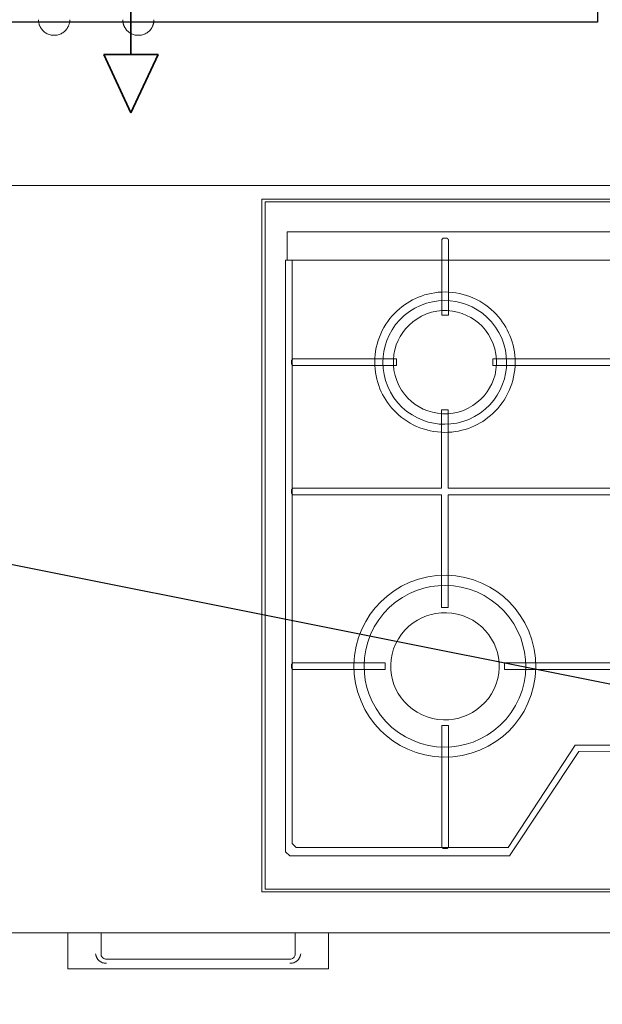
# Model space of a CAD drawing. Header units: millimetres. Extents: x -37728 to 44100, y 631619 to 691915.
# Tile 23 of 256: x -32851 to -32423, y 662305 to 663030. Entities that reach past the tile are written whole.
import ezdxf
from ezdxf import colors
from ezdxf.entities.mleader import LeaderData, LeaderLine
from ezdxf.lldxf.tags import DXFTag
from ezdxf.math import Vec2, Vec3

# ---------------------------------------------------------------- set-up
doc = ezdxf.new("R2010")
doc.units = ezdxf.units.MM
doc.layers.add('_XREF', color=7, linetype='Continuous')
doc.layers.add('IS_Opisy_działek_Wodociag', color=7, linetype='SOLID')
for name, color, linetype, lineweight in [('A-DETL', 252, 'Continuous', 5), ('A-GENM', 252, 'Continuous', 5), ('A-GLAZ', 252, 'Continuous', 5), ('G-IMPT', 252, 'Continuous', 5), ('I-FURN', 252, 'Continuous', 5), ('ins-opisy', 7, 'Continuous', 25), ('Q-SPCQ', 252, 'Continuous', 5)]:
    doc.layers.add(name, color=color, linetype=linetype, lineweight=lineweight)
doc.styles.get("Standard").update_dxf_attribs({"font": 'arial.ttf'})
tags = doc.linetypes.add('SOLID', pattern=[10, 10, 0]).pattern_tags.tags
tags[6:7] = [DXFTag(74, 4), DXFTag(75, 0), DXFTag(340, '0'), DXFTag(46, 0.0), DXFTag(50, 0.0), DXFTag(44, 0.0), DXFTag(45, 0.0)]
tags[4:5] = [DXFTag(74, 4), DXFTag(75, 0), DXFTag(340, '0'), DXFTag(46, 0.0), DXFTag(50, 0.0), DXFTag(44, 0.0), DXFTag(45, 0.0)]

# ---------------------------------------------------------------- blocks, each defined once
blk = doc.blocks.new('Modele ogólne 2 - Modele ogólne 1-9019300-__-00_00 Przyziemie PB')
at = {"layer": 'A-GENM', "color": 252}
blk.add_line((63628.875, 66141.592), (63892.187, 66141.592), dxfattribs=at)
blk = doc.blocks.new('Windows_S9000-Double-Vent-Window-with-Sashbars - O3 Windows_S9000-Double-Vent-Window-with-Sashbars 2-9090604-__-00_00 Przyziemie PB')
at = {"layer": 'A-GLAZ', "color": 252}
blk.add_line((-69, -23.4), (69, -23.4), dxfattribs=at)
for points, knots in [([(-4.25, -11.2), (-4.25, -11.225), (-4.248, -11.275), (-4.241, -11.35), (-4.229, -11.425), (-4.212, -11.498), (-4.19, -11.569), (-4.163, -11.64), (-4.132, -11.709), (-4.097, -11.775), (-4.057, -11.839), (-3.998, -11.921), (-3.932, -11.997), (-3.859, -12.065), (-3.781, -12.129), (-3.677, -12.199), (-3.541, -12.265), (-3.351, -12.33), (-3.2, -12.35), (-3.1, -12.35)], [0.5, 0.5, 0.5, 0.5, 0.5208333, 0.5416667, 0.5625, 0.5833333, 0.6041667, 0.625, 0.6458333, 0.6666667, 0.6875, 0.7083333, 0.75, 0.7708333, 0.7916667, 0.8333333, 0.875, 0.9166667, 1, 1, 1, 1]), ([(-3.1, -12.35), (-3, -12.35), (-2.849, -12.33), (-2.659, -12.265), (-2.523, -12.199), (-2.419, -12.129), (-2.341, -12.065), (-2.268, -11.997), (-2.185, -11.902), (-2.115, -11.797), (-2.068, -11.709), (-2.037, -11.64), (-2.01, -11.569), (-1.988, -11.498), (-1.971, -11.425), (-1.959, -11.35), (-1.952, -11.275), (-1.95, -11.225), (-1.95, -11.2)], [0, 0, 0, 0, 0.0833333, 0.125, 0.1666667, 0.2083333, 0.2291667, 0.25, 0.2916667, 0.3333333, 0.3541667, 0.375, 0.3958333, 0.4166667, 0.4375, 0.4583333, 0.4791667, 0.5, 0.5, 0.5, 0.5]), ([(1.95, -11.2), (1.95, -11.225), (1.952, -11.275), (1.959, -11.35), (1.971, -11.425), (1.988, -11.498), (2.01, -11.569), (2.037, -11.64), (2.068, -11.709), (2.103, -11.775), (2.143, -11.839), (2.202, -11.921), (2.268, -11.997), (2.341, -12.065), (2.419, -12.129), (2.523, -12.199), (2.659, -12.265), (2.849, -12.33), (3, -12.35), (3.1, -12.35)], [0.5, 0.5, 0.5, 0.5, 0.5208333, 0.5416667, 0.5625, 0.5833333, 0.6041667, 0.625, 0.6458333, 0.6666667, 0.6875, 0.7083333, 0.75, 0.7708333, 0.7916667, 0.8333333, 0.875, 0.9166667, 1, 1, 1, 1]), ([(3.1, -12.35), (3.2, -12.35), (3.351, -12.33), (3.541, -12.265), (3.677, -12.199), (3.781, -12.129), (3.859, -12.065), (3.932, -11.997), (4.015, -11.902), (4.085, -11.797), (4.132, -11.709), (4.163, -11.64), (4.19, -11.569), (4.212, -11.498), (4.229, -11.425), (4.241, -11.35), (4.248, -11.275), (4.25, -11.225), (4.25, -11.2)], [0, 0, 0, 0, 0.0833333, 0.125, 0.1666667, 0.2083333, 0.2291667, 0.25, 0.2916667, 0.3333333, 0.3541667, 0.375, 0.3958333, 0.4166667, 0.4375, 0.4583333, 0.4791667, 0.5, 0.5, 0.5, 0.5])]:
    blk.add_open_spline(points, degree=3, knots=knots, dxfattribs=at)
blk = doc.blocks.new('MEBLE szafka kuchenna doł - 3 szuflady-V5-__-00_00 Przyziemie PB')
at = {"layer": 'G-IMPT', "color": 252}
for p, q in [((-6.737, 61.959), (6.763, 61.959)), ((-7.137, 60.009), (-7.137, 61.559)), ((-7.137, 60.629), (-7.137, 61.559)), ((-7.137, 60.629), (-7.137, 61.559)), ((7.163, 61.559), (7.163, 60.009)), ((7.163, 61.559), (7.163, 60.046)), ((7.163, 61.559), (7.163, 60.046))]:
    blk.add_line(p, q, dxfattribs=at)
at = {"layer": 'G-IMPT', "color": 252, "flags": 128}
for points in [[(-6.737, 61.959), (-6.807, 61.953), (-6.875, 61.934), (-6.938, 61.905), (-6.995, 61.865), (-7.043, 61.816), (-7.083, 61.759), (-7.112, 61.696), (-7.131, 61.629), (-7.137, 61.559)], [(-7.137, 61.559), (-7.131, 61.629), (-7.112, 61.696), (-7.083, 61.759), (-7.043, 61.816), (-6.995, 61.865), (-6.938, 61.905), (-6.875, 61.934), (-6.807, 61.953), (-6.737, 61.959)], [(-7.043, 61.816), (-7.083, 61.759), (-7.112, 61.696), (-7.131, 61.629), (-7.137, 61.559)], [(-7.137, 61.559), (-7.131, 61.629), (-7.112, 61.696), (-7.083, 61.759), (-7.043, 61.816)], [(-7.043, 61.816), (-7.083, 61.759), (-7.112, 61.696), (-7.131, 61.629), (-7.137, 61.559)], [(-7.137, 61.559), (-7.131, 61.629), (-7.112, 61.696), (-7.083, 61.759), (-7.043, 61.816)], [(-6.737, 61.959), (-6.807, 61.953), (-6.875, 61.934), (-6.938, 61.905)], [(-6.938, 61.905), (-6.875, 61.934), (-6.807, 61.953), (-6.737, 61.959)], [(-6.737, 61.959), (-6.807, 61.953), (-6.875, 61.934), (-6.938, 61.905)], [(-6.938, 61.905), (-6.875, 61.934), (-6.807, 61.953), (-6.737, 61.959)], [(7.163, 61.559), (7.157, 61.629), (7.139, 61.696), (7.109, 61.759), (7.07, 61.816), (7.021, 61.865), (6.964, 61.905), (6.901, 61.934), (6.833, 61.953), (6.763, 61.959)], [(6.763, 61.959), (6.833, 61.953), (6.901, 61.934), (6.964, 61.905), (7.021, 61.865), (7.07, 61.816), (7.109, 61.759), (7.139, 61.696), (7.157, 61.629), (7.163, 61.559)], [(6.964, 61.905), (6.901, 61.934), (6.833, 61.953), (6.763, 61.959)], [(6.763, 61.959), (6.833, 61.953), (6.901, 61.934), (6.964, 61.905)], [(6.964, 61.905), (6.901, 61.934), (6.833, 61.953), (6.763, 61.959)], [(6.763, 61.959), (6.833, 61.953), (6.901, 61.934), (6.964, 61.905)], [(7.163, 61.559), (7.157, 61.629), (7.139, 61.696), (7.109, 61.759), (7.07, 61.816)], [(7.07, 61.816), (7.109, 61.759), (7.139, 61.696), (7.157, 61.629), (7.163, 61.559)], [(7.163, 61.559), (7.157, 61.629), (7.139, 61.696), (7.109, 61.759), (7.07, 61.816)], [(7.07, 61.816), (7.109, 61.759), (7.139, 61.696), (7.157, 61.629), (7.163, 61.559)]]:
    blk.add_lwpolyline(points, dxfattribs=at)
at = {"layer": 'I-FURN', "color": 252}
for p, q in [((-9.587, 62.659), (9.613, 62.659)), ((-9.587, 62.659), (-9.587, 60.009)), ((9.613, 60.009), (9.613, 62.659))]:
    blk.add_line(p, q, dxfattribs=at)
for points, knots in [([(-6.737, 62.259), (-6.781, 62.258), (-6.874, 62.251), (-7.067, 62.206), (-7.236, 62.118), (-7.344, 62.006), (-7.391, 61.945), (-7.423, 61.892), (-7.446, 61.849), (-7.467, 61.807), (-7.49, 61.753), (-7.519, 61.667), (-7.532, 61.603), (-7.537, 61.559)], [0, 0, 0, 0, 0.125, 0.25, 0.5, 0.5625, 0.625, 0.6875, 0.71875, 0.75, 0.8125, 0.875, 1, 1, 1, 1]), ([(7.563, 61.559), (7.558, 61.603), (7.545, 61.667), (7.516, 61.753), (7.493, 61.807), (7.472, 61.849), (7.449, 61.892), (7.417, 61.945), (7.371, 62.006), (7.262, 62.118), (7.093, 62.206), (6.9, 62.251), (6.808, 62.258), (6.763, 62.259)], [0, 0, 0, 0, 0.125, 0.1875, 0.25, 0.28125, 0.3125, 0.375, 0.4375, 0.5, 0.75, 0.875, 1, 1, 1, 1])]:
    blk.add_open_spline(points, degree=3, knots=knots, dxfattribs=at)
for points in [[(-7.537, 61.559), (-7.518, 61.671), (-7.456, 61.868), (-7.291, 62.083), (-7.056, 62.218), (-6.851, 62.254), (-6.737, 62.259)], [(6.763, 62.259), (6.877, 62.254), (7.082, 62.218), (7.318, 62.083), (7.482, 61.868), (7.544, 61.671), (7.563, 61.559)]]:
    blk.add_open_spline(points, degree=3, dxfattribs=at)
blk = doc.blocks.new('Kitchen_Appliances_Electrolux_Electrolux-Gas-Hob-60-White - Name - _KGS6424W 949640646 France_-9228141-__-00_00 Przyziemie PB')
at = {"layer": 'G-IMPT', "color": 252, "flags": 128}
for points in [[(-29.75, 25.5), (-29.75, -25.5), (29.75, -25.5), (29.75, 25.5)], [(-29.517, -25.304), (29.517, -25.304), (29.517, 25.304), (-29.517, 25.304)], [(-27.9, 21.013), (-0.195, 21.013), (-0.195, 23.098), (-27.9, 23.098)], [(-28.006, -22.55), (-27.706, -22.85), (-11.538, -22.85), (-6.42, -15.157), (-0.49, -15.142), (-0.19, -14.842), (-0.19, 21.025), (-0.675, 21.025), (-0.675, -14.388), (-0.975, -14.688), (-6.687, -14.703), (-11.628, -22.237), (-27.221, -22.237), (-27.521, -21.937), (-27.521, 21.011), (-28.006, 21.011)], [(-21.447, 13.515), (-21.441, 13.253), (-21.423, 12.994), (-21.391, 12.738), (-21.348, 12.487), (-21.293, 12.241), (-21.226, 12.001), (-21.15, 11.767), (-21.064, 11.541), (-20.969, 11.323), (-20.865, 11.112), (-20.755, 10.91), (-20.635, 10.713), (-20.504, 10.519), (-20.363, 10.327), (-20.21, 10.139), (-20.046, 9.956), (-19.871, 9.779), (-19.685, 9.608), (-19.49, 9.445), (-19.284, 9.29), (-19.068, 9.144), (-18.844, 9.008), (-18.612, 8.883), (-18.372, 8.77), (-18.126, 8.668), (-17.874, 8.579), (-17.617, 8.503), (-17.357, 8.441), (-17.095, 8.392), (-16.831, 8.357), (-16.566, 8.335), (-16.303, 8.327), (-16.041, 8.333), (-15.781, 8.351), (-15.525, 8.383), (-15.274, 8.426), (-15.028, 8.481), (-14.788, 8.547), (-14.554, 8.624), (-14.328, 8.71), (-14.109, 8.805), (-13.899, 8.909), (-13.697, 9.019), (-13.5, 9.139), (-13.305, 9.269), (-13.114, 9.411), (-12.926, 9.564), (-12.743, 9.728), (-12.565, 9.903), (-12.395, 10.088), (-12.231, 10.284), (-12.076, 10.49), (-11.93, 10.705), (-11.795, 10.93), (-11.669, 11.162), (-11.556, 11.402), (-11.454, 11.648), (-11.365, 11.9), (-11.29, 12.156), (-11.227, 12.416), (-11.178, 12.678), (-11.143, 12.942), (-11.121, 13.207), (-11.114, 13.471), (-11.119, 13.733), (-11.138, 13.992), (-11.169, 14.248), (-11.212, 14.499), (-11.268, 14.745), (-11.334, 14.985), (-11.41, 15.219), (-11.497, 15.445), (-11.592, 15.663), (-11.695, 15.874), (-11.806, 16.076), (-11.925, 16.273), (-12.056, 16.467), (-12.198, 16.659), (-12.35, 16.847), (-12.514, 17.03), (-12.689, 17.207), (-12.875, 17.378), (-13.071, 17.541), (-13.277, 17.696), (-13.492, 17.842), (-13.716, 17.978), (-13.949, 18.103), (-14.188, 18.217), (-14.435, 18.318), (-14.686, 18.407), (-14.943, 18.483), (-15.203, 18.545), (-15.465, 18.594), (-15.729, 18.629), (-15.994, 18.651), (-16.258, 18.659), (-16.52, 18.653), (-16.779, 18.635), (-17.035, 18.603), (-17.286, 18.56), (-17.533, 18.505), (-17.773, 18.439), (-18.006, 18.362), (-18.232, 18.276), (-18.451, 18.181), (-18.661, 18.077), (-18.863, 17.967), (-19.06, 17.847), (-19.255, 17.717), (-19.447, 17.575), (-19.635, 17.422), (-19.818, 17.258), (-19.995, 17.083), (-20.166, 16.898), (-20.329, 16.702), (-20.484, 16.496), (-20.63, 16.281), (-20.766, 16.056), (-20.891, 15.824), (-21.004, 15.584), (-21.106, 15.338), (-21.195, 15.086), (-21.271, 14.83), (-21.333, 14.57), (-21.382, 14.308), (-21.417, 14.044), (-21.439, 13.779)], [(-20.834, 13.88), (-20.78, 14.287), (-20.689, 14.686), (-20.558, 15.089), (-20.385, 15.489), (-20.168, 15.88), (-19.908, 16.256), (-19.607, 16.608), (-19.268, 16.932), (-18.896, 17.22), (-18.496, 17.469), (-18.074, 17.674), (-17.639, 17.832), (-17.196, 17.945), (-16.754, 18.012), (-16.319, 18.035), (-15.895, 18.017), (-15.489, 17.963), (-15.09, 17.872), (-14.687, 17.741), (-14.287, 17.567), (-13.896, 17.351), (-13.52, 17.091), (-13.168, 16.79), (-12.844, 16.451), (-12.556, 16.079), (-12.307, 15.678), (-12.102, 15.257), (-11.943, 14.821), (-11.831, 14.379), (-11.764, 13.937), (-11.741, 13.501), (-11.759, 13.078), (-11.813, 12.672), (-11.904, 12.272), (-12.035, 11.87), (-12.209, 11.469), (-12.425, 11.078), (-12.685, 10.703), (-12.986, 10.35), (-13.325, 10.027), (-13.697, 9.738), (-14.098, 9.49), (-14.519, 9.285), (-14.955, 9.126), (-15.397, 9.013), (-15.839, 8.947), (-16.275, 8.924), (-16.698, 8.941), (-17.104, 8.996), (-17.504, 9.087), (-17.906, 9.218), (-18.306, 9.391), (-18.698, 9.608), (-19.073, 9.868), (-19.426, 10.168), (-19.749, 10.507), (-20.038, 10.88), (-20.286, 11.28), (-20.491, 11.702), (-20.65, 12.137), (-20.762, 12.58), (-20.829, 13.022), (-20.852, 13.457)], [(-20.073, 13.283), (-20.032, 12.894), (-19.95, 12.51), (-19.829, 12.136), (-19.67, 11.779), (-19.479, 11.443), (-19.257, 11.133), (-19.012, 10.853), (-18.747, 10.604), (-18.468, 10.387), (-18.18, 10.203), (-17.876, 10.046), (-17.549, 9.912), (-17.201, 9.807), (-16.835, 9.735), (-16.456, 9.698), (-16.07, 9.7), (-15.681, 9.741), (-15.297, 9.823), (-14.923, 9.945), (-14.566, 10.103), (-14.23, 10.295), (-13.92, 10.516), (-13.64, 10.762), (-13.391, 11.027), (-13.174, 11.306), (-12.99, 11.594), (-12.833, 11.897), (-12.699, 12.224), (-12.594, 12.572), (-12.522, 12.938), (-12.485, 13.317), (-12.487, 13.704), (-12.529, 14.092), (-12.611, 14.476), (-12.732, 14.85), (-12.89, 15.207), (-13.082, 15.543), (-13.303, 15.853), (-13.549, 16.133), (-13.814, 16.383), (-14.093, 16.599), (-14.381, 16.783), (-14.684, 16.94), (-15.011, 17.074), (-15.359, 17.179), (-15.725, 17.251), (-16.104, 17.288), (-16.491, 17.286), (-16.879, 17.245), (-17.263, 17.163), (-17.637, 17.041), (-17.994, 16.883), (-18.33, 16.691), (-18.64, 16.47), (-18.921, 16.225), (-19.17, 15.96), (-19.386, 15.68), (-19.57, 15.393), (-19.728, 15.089), (-19.861, 14.762), (-19.966, 14.414), (-20.038, 14.048), (-20.075, 13.669)], [(-27.565, 13.345), (-27.559, 13.339), (-27.553, 13.333), (-27.547, 13.327), (-27.541, 13.321), (-27.535, 13.316), (-27.529, 13.31), (-27.523, 13.304), (-27.517, 13.298), (-27.511, 13.292), (-27.505, 13.286), (-27.499, 13.28), (-27.492, 13.274), (-27.486, 13.269), (-27.48, 13.263), (-27.474, 13.257), (-27.468, 13.251), (-27.462, 13.245), (-26.467, 13.245), (-26.018, 13.245), (-25.586, 13.245), (-19.838, 13.245), (-19.838, 13.345), (-19.838, 13.635), (-19.838, 13.735), (-25.192, 13.735), (-25.873, 13.735), (-26.225, 13.735), (-26.467, 13.735), (-27.462, 13.735), (-27.468, 13.729), (-27.474, 13.724), (-27.48, 13.718), (-27.486, 13.712), (-27.492, 13.706), (-27.499, 13.7), (-27.505, 13.694), (-27.511, 13.688), (-27.517, 13.682), (-27.523, 13.676), (-27.529, 13.671), (-27.535, 13.665), (-27.541, 13.659), (-27.547, 13.653), (-27.553, 13.647), (-27.559, 13.641), (-27.565, 13.635)], [(-22.973, -8.777), (-22.948, -9.469), (-22.852, -10.154), (-22.687, -10.823), (-22.457, -11.464), (-22.168, -12.069), (-21.828, -12.631), (-21.444, -13.145), (-21.026, -13.606), (-20.583, -14.013), (-20.105, -14.379), (-19.578, -14.711), (-19.006, -14.999), (-18.393, -15.237), (-17.747, -15.417), (-17.075, -15.532), (-16.389, -15.578), (-15.697, -15.554), (-15.011, -15.458), (-14.343, -15.293), (-13.701, -15.063), (-13.096, -14.774), (-12.534, -14.433), (-12.021, -14.049), (-11.56, -13.632), (-11.152, -13.188), (-10.787, -12.71), (-10.455, -12.183), (-10.166, -11.611), (-9.929, -10.999), (-9.749, -10.352), (-9.634, -9.681), (-9.587, -8.994), (-9.612, -8.302), (-9.708, -7.617), (-9.873, -6.948), (-10.103, -6.307), (-10.392, -5.702), (-10.733, -5.14), (-11.116, -4.626), (-11.534, -4.165), (-11.977, -3.758), (-12.456, -3.392), (-12.982, -3.061), (-13.555, -2.772), (-14.167, -2.534), (-14.813, -2.355), (-15.485, -2.239), (-16.172, -2.193), (-16.864, -2.217), (-17.549, -2.313), (-18.218, -2.478), (-18.859, -2.708), (-19.464, -2.998), (-20.026, -3.338), (-20.539, -3.722), (-21, -4.14), (-21.408, -4.583), (-21.774, -5.061), (-22.105, -5.588), (-22.394, -6.16), (-22.632, -6.772), (-22.811, -7.419), (-22.926, -8.09)], [(-22.211, -9.388), (-22.142, -9.919), (-22.025, -10.442), (-21.856, -10.968), (-21.631, -11.492), (-21.35, -12.004), (-21.012, -12.496), (-20.621, -12.958), (-20.179, -13.382), (-19.694, -13.761), (-19.172, -14.087), (-18.622, -14.357), (-18.054, -14.567), (-17.477, -14.716), (-16.899, -14.805), (-16.33, -14.837), (-15.777, -14.816), (-15.247, -14.747), (-14.724, -14.63), (-14.197, -14.461), (-13.674, -14.236), (-13.162, -13.955), (-12.67, -13.617), (-12.208, -13.226), (-11.783, -12.785), (-11.405, -12.299), (-11.078, -11.778), (-10.809, -11.228), (-10.599, -10.66), (-10.45, -10.082), (-10.361, -9.505), (-10.329, -8.936), (-10.35, -8.383), (-10.419, -7.852), (-10.535, -7.33), (-10.705, -6.803), (-10.929, -6.279), (-11.211, -5.767), (-11.548, -5.275), (-11.94, -4.813), (-12.381, -4.389), (-12.866, -4.01), (-13.388, -3.684), (-13.938, -3.414), (-14.506, -3.204), (-15.084, -3.055), (-15.661, -2.966), (-16.23, -2.934), (-16.783, -2.955), (-17.314, -3.024), (-17.836, -3.141), (-18.363, -3.31), (-18.887, -3.535), (-19.399, -3.816), (-19.89, -4.154), (-20.353, -4.545), (-20.777, -4.986), (-21.156, -5.472), (-21.482, -5.993), (-21.752, -6.543), (-21.961, -7.111), (-22.11, -7.689), (-22.2, -8.266), (-22.232, -8.835)], [(-20.262, -9.163), (-20.217, -9.538), (-20.139, -9.896), (-20.031, -10.235), (-19.894, -10.562), (-19.72, -10.886), (-19.511, -11.202), (-19.265, -11.504), (-18.985, -11.786), (-18.673, -12.043), (-18.332, -12.269), (-17.967, -12.46), (-17.585, -12.613), (-17.19, -12.726), (-16.79, -12.797), (-16.391, -12.828), (-16, -12.82), (-15.62, -12.776), (-15.257, -12.698), (-14.915, -12.592), (-14.583, -12.456), (-14.255, -12.285), (-13.935, -12.078), (-13.63, -11.835), (-13.344, -11.558), (-13.085, -11.25), (-12.856, -10.913), (-12.662, -10.552), (-12.507, -10.174), (-12.393, -9.785), (-12.321, -9.39), (-12.29, -8.996), (-12.298, -8.608), (-12.343, -8.233), (-12.421, -7.875), (-12.529, -7.537), (-12.667, -7.209), (-12.84, -6.885), (-13.049, -6.569), (-13.295, -6.267), (-13.575, -5.985), (-13.887, -5.728), (-14.228, -5.502), (-14.593, -5.311), (-14.976, -5.158), (-15.37, -5.045), (-15.77, -4.974), (-16.169, -4.943), (-16.561, -4.951), (-16.94, -4.996), (-17.303, -5.073), (-17.645, -5.179), (-17.977, -5.315), (-18.305, -5.487), (-18.625, -5.693), (-18.93, -5.936), (-19.216, -6.213), (-19.476, -6.522), (-19.705, -6.858), (-19.898, -7.219), (-20.053, -7.597), (-20.167, -7.986), (-20.239, -8.382), (-20.271, -8.776)], [(-27.565, -9.023), (-27.559, -9.029), (-27.553, -9.035), (-27.547, -9.041), (-27.541, -9.047), (-27.535, -9.053), (-27.529, -9.059), (-27.523, -9.064), (-27.517, -9.07), (-27.511, -9.076), (-27.505, -9.082), (-27.499, -9.088), (-27.492, -9.094), (-27.486, -9.1), (-27.48, -9.106), (-27.474, -9.111), (-27.468, -9.117), (-27.462, -9.123), (-26.467, -9.123), (-26.018, -9.123), (-25.811, -9.123), (-20.675, -9.123), (-20.675, -9.023), (-20.675, -8.733), (-20.675, -8.633), (-25.192, -8.633), (-25.873, -8.633), (-26.635, -8.633), (-26.71, -8.633), (-27.462, -8.633), (-27.468, -8.639), (-27.474, -8.645), (-27.48, -8.651), (-27.486, -8.657), (-27.492, -8.662), (-27.499, -8.668), (-27.505, -8.674), (-27.511, -8.68), (-27.517, -8.686), (-27.523, -8.692), (-27.529, -8.698), (-27.535, -8.704), (-27.541, -8.709), (-27.547, -8.715), (-27.553, -8.721), (-27.559, -8.727), (-27.565, -8.733)]]:
    blk.add_lwpolyline(points, close=True, dxfattribs=at)
for points in [[(-16.516, 16.964), (-16.126, 16.964), (-16.026, 16.964), (-16.026, 20.246), (-16.026, 20.927), (-16.026, 21.072), (-16.026, 22.104), (-16.026, 22.516), (-16.032, 22.522), (-16.038, 22.528), (-16.044, 22.534), (-16.049, 22.541), (-16.055, 22.547), (-16.061, 22.553), (-16.067, 22.559), (-16.073, 22.565), (-16.079, 22.571), (-16.085, 22.577), (-16.091, 22.583), (-16.096, 22.589), (-16.102, 22.595), (-16.108, 22.601), (-16.114, 22.607), (-16.12, 22.613), (-16.126, 22.62), (-16.416, 22.62), (-16.422, 22.613), (-16.428, 22.607), (-16.434, 22.601), (-16.44, 22.595), (-16.446, 22.589), (-16.451, 22.583), (-16.457, 22.577), (-16.463, 22.571), (-16.469, 22.565), (-16.475, 22.559), (-16.481, 22.553), (-16.487, 22.547), (-16.493, 22.541), (-16.498, 22.534), (-16.504, 22.528), (-16.51, 22.522), (-16.516, 22.516), (-16.516, 22.104), (-16.516, 21.072), (-16.516, 20.793), (-16.516, 16.964)], [(-2.959, 13.735), (-12.753, 13.735), (-12.753, 13.635), (-12.753, 13.345), (-12.753, 13.245), (-2.959, 13.245)], [(-2.278, 4.219), (-16.03, 4.219), (-16.03, 9.978), (-16.13, 9.978), (-16.43, 9.978), (-16.53, 9.978), (-16.53, 4.219), (-25.192, 4.219), (-26.018, 4.219), (-26.467, 4.219), (-26.71, 4.219), (-27.462, 4.219), (-27.468, 4.214), (-27.474, 4.208), (-27.48, 4.202), (-27.486, 4.196), (-27.492, 4.19), (-27.499, 4.184), (-27.505, 4.178), (-27.511, 4.172), (-27.517, 4.166), (-27.523, 4.161), (-27.529, 4.155), (-27.535, 4.149), (-27.541, 4.143), (-27.547, 4.137), (-27.553, 4.131), (-27.559, 4.125), (-27.565, 4.119), (-27.565, 3.829), (-27.559, 3.823), (-27.553, 3.817), (-27.547, 3.811), (-27.541, 3.806), (-27.535, 3.8), (-27.529, 3.794), (-27.523, 3.788), (-27.517, 3.782), (-27.511, 3.776), (-27.505, 3.77), (-27.499, 3.764), (-27.492, 3.759), (-27.486, 3.753), (-27.48, 3.747), (-27.474, 3.741), (-27.468, 3.735), (-27.462, 3.729), (-26.467, 3.729), (-26.018, 3.729), (-25.873, 3.729), (-16.53, 3.729), (-16.53, -4.561), (-16.43, -4.561), (-16.13, -4.561), (-16.03, -4.561), (-16.03, 3.729), (-2.959, 3.729)], [(-2.959, -8.633), (-11.903, -8.633), (-11.903, -8.733), (-11.903, -9.023), (-11.903, -9.123), (-2.959, -9.123)], [(-16.516, -13.255), (-16.516, -19.937), (-16.516, -20.763), (-16.516, -21.795), (-16.516, -22.207), (-16.51, -22.213), (-16.504, -22.219), (-16.499, -22.225), (-16.493, -22.231), (-16.487, -22.238), (-16.481, -22.244), (-16.475, -22.25), (-16.469, -22.256), (-16.463, -22.262), (-16.457, -22.268), (-16.451, -22.274), (-16.446, -22.28), (-16.44, -22.286), (-16.434, -22.292), (-16.428, -22.298), (-16.422, -22.304), (-16.416, -22.311), (-16.126, -22.311), (-16.12, -22.304), (-16.114, -22.298), (-16.108, -22.292), (-16.102, -22.286), (-16.096, -22.28), (-16.091, -22.274), (-16.085, -22.268), (-16.079, -22.262), (-16.073, -22.256), (-16.067, -22.25), (-16.061, -22.244), (-16.055, -22.238), (-16.049, -22.231), (-16.044, -22.225), (-16.038, -22.219), (-16.032, -22.213), (-16.026, -22.207), (-16.026, -21.795), (-16.026, -21.212), (-16.026, -21.136), (-16.026, -19.937), (-16.026, -13.255), (-16.516, -13.255)]]:
    blk.add_lwpolyline(points, dxfattribs=at)
blk = doc.blocks.new('A$C4e31ac75')
at = {"layer": 'A-DETL', "lineweight": 35}
for p, q in [((-862.6, 782.414), (-862.6, 772.294)), ((-860.6, 772.294), (-864.6, 772.294)), ((-864.6, 772.294), (-862.6, 768.004)), ((-860.6, 772.294), (-862.6, 768.004))]:
    blk.add_line(p, q, dxfattribs=at)
at = {"layer": 'A-GENM'}
blk.add_blockref('Modele ogólne 2 - Modele ogólne 1-9019300-__-00_00 Przyziemie PB', (-64636.287, -65433.942), dxfattribs=at)
at = {"layer": 'A-GLAZ'}
blk.add_blockref('Windows_S9000-Double-Vent-Window-with-Sashbars - O3 Windows_S9000-Double-Vent-Window-with-Sashbars 2-9090604-__-00_00 Przyziemie PB', (-865.15, 786.05), dxfattribs=at)
at = {"layer": 'I-FURN', "rotation": 180}
blk.add_blockref('MEBLE szafka kuchenna doł - 3 szuflady-V5-__-00_00 Przyziemie PB', (-857.637, 767.659), dxfattribs=at)
at = {"layer": 'Q-SPCQ'}
blk.add_blockref('Kitchen_Appliances_Electrolux_Electrolux-Gas-Hob-60-White - Name - _KGS6424W 949640646 France_-9228141-__-00_00 Przyziemie PB', (-823.207, 736.15), dxfattribs=at)

msp = doc.modelspace()

# ---------------------------------------------------------------- block references
at = {"layer": '_XREF', "xscale": 10, "yscale": 10, "zscale": 10}
msp.add_blockref('A$C4e31ac75', (-24143.63, 655281.12), dxfattribs=at)

# ---------------------------------------------------------------- next in the draw order: linework, layer by layer
at = {"layer": 'ins-opisy', "elevation": 0}
msp.add_lwpolyline([(-32883.09, 663264.85), (-32426.31, 663264.85), (-32426.31, 663027.7), (-32883.09, 663027.7)], close=True, dxfattribs=at)

# ---------------------------------------------------------------- next in the draw order: leaders
at = {"layer": 'IS_Opisy_działek_Wodociag', "color": 0, "ltscale": 10}
ml = msp.add_multileader_mtext('Standard', dxfattribs=at)
ml.set_content('\\A1;{\\fArial|b0|i1|c238|p34;\\W0.8;Podgrzewacz elektryczny \\Pumieszczony pod stropem\\Ppodłączyć przez zasyfonowanie,\\Pnaczynie wzbiorcze podłączyć \\Pdo kanalizacji poprzez zasyfonowanie}')
ml.set_leader_properties()
ml.build(insert=Vec2(0, 0))
ml.multileader.update_dxf_attribs({"text_left_attachment_type": 6, "text_right_attachment_type": 6, "dogleg_length": 0, "arrow_head_size": 200})
ctx = ml.context
ctx.base_point, ctx.char_height, ctx.arrow_head_size, ctx.landing_gap_size, ctx.plane_origin = Vec3(-31766.23, 662438.86), 120, 200, 100, Vec3(-32347.48, 670384.35)
ctx.left_attachment, ctx.right_attachment = 6, 6
notes = []
notes.append((ctx, [(0, (1, 1, 0), (-31906.25, 662438.86), (1, 0), 140.01, [(0, [(-33366.75, 662730.32)], 0, [])])]))
ctx.mtext.insert, ctx.mtext.rotation, ctx.mtext.width, ctx.mtext.line_spacing_factor = Vec3(-31666.23, 662594.14), 6.283185, 4722.1177, 0.85
for ctx, leaders in notes:
    for number, flags, end, landing, length, lines in leaders:
        leader = LeaderData()
        leader.index, (leader.has_last_leader_line, leader.has_dogleg_vector, leader.attachment_direction) = number, flags
        leader.last_leader_point, leader.dogleg_vector, leader.dogleg_length = Vec3(end), Vec3(landing), length
        for number, points, colour, breaks in lines:
            line = LeaderLine()
            line.index, line.vertices, line.color, line.breaks = number, Vec3.list(points), colors.encode_raw_color(colour), breaks
            leader.lines.append(line)
        ctx.leaders.append(leader)

doc.saveas('drawing.dxf')
